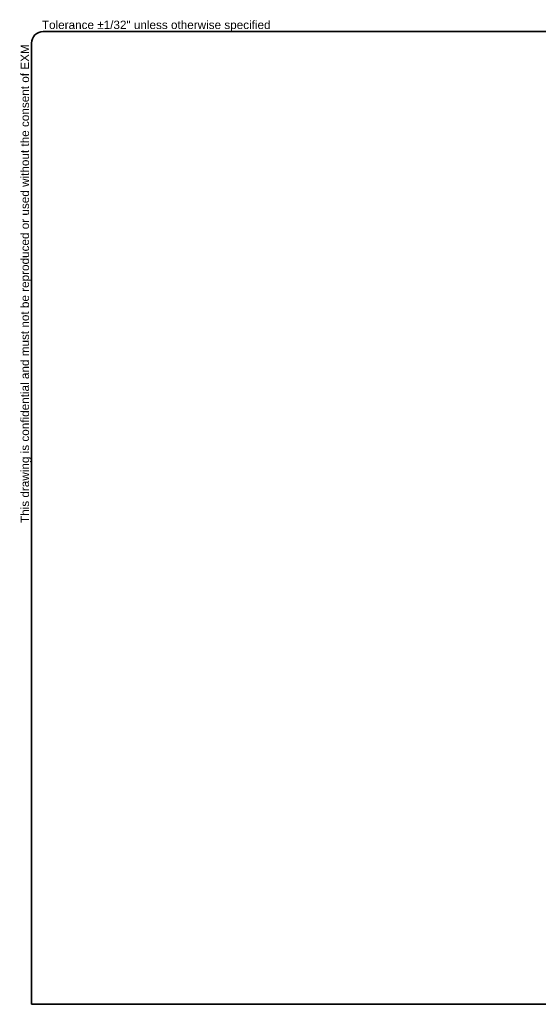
# Model space of a CAD drawing. Header units: inches. Extents: x 3 to 173, y 3 to 113.
# Tile 1 of 8: x 3 to 61, y 3 to 113. Entities that reach past the tile are written whole.
import ezdxf

# ---------------------------------------------------------------- set-up
doc = ezdxf.new("R2010")
doc.units = ezdxf.units.IN
doc.header["$LTSCALE"] = 10.4
doc.header["$MEASUREMENT"] = 0
doc.layers.get('0').update_dxf_attribs({"lineweight": 25})
doc.layers.add('Sketch Geometry(ANSI)', color=7, linetype='Continuous', lineweight=25)
doc.layers.add('Symbols(ANSI)', color=7, linetype='Continuous', lineweight=25)
doc.styles.add('Current-ANSI', font='arial.ttf')

# ---------------------------------------------------------------- blocks, each defined once
blk = doc.blocks.new('Borders 9_EXM - B (Inch)')
at = {"layer": 'Sketch Geometry(ANSI)', "linetype": 'Continuous', "lineweight": 35}
for p, q in [((16.398, 10.692), (0.523, 10.692)), ((0.398, 10.567), (0.398, 0.255)), ((0.398, 0.255), (16.398, 0.255))]:
    blk.add_line(p, q, dxfattribs=at)
blk.add_arc((0.523, 10.567), 0.125, 90, 180, dxfattribs=at)
at = {"layer": 'Symbols(ANSI)', "color": 7, "insert": (0.509, 10.692), "char_height": 0.09, "attachment_point": 7, "style": 'Current-ANSI'}
blk.add_mtext('Tolerance ±1/32" unless otherwise specified', dxfattribs=at)
at = {"layer": 'Symbols(ANSI)', "color": 7, "insert": (0.398, 5.419), "char_height": 0.09, "attachment_point": 7, "rotation": 90, "style": 'Current-ANSI'}
blk.add_mtext('This drawing is confidential and must not be reproduced or used without the consent of EXM', dxfattribs=at)
at = {"layer": 'Symbols(ANSI)', "color": 7, "style": 'Current-ANSI'}
blk.add_attdef('FILENAME_AND_PATH_001', (5.936, 10.718), '', height=0.09, dxfattribs=at)

msp = doc.modelspace()

# ---------------------------------------------------------------- block references
at = {"xscale": 10.4, "yscale": 10.4, "zscale": 10.4}
msp.add_blockref('Borders 9_EXM - B (Inch)', (0, 0), dxfattribs=at)

doc.saveas('drawing.dxf')
